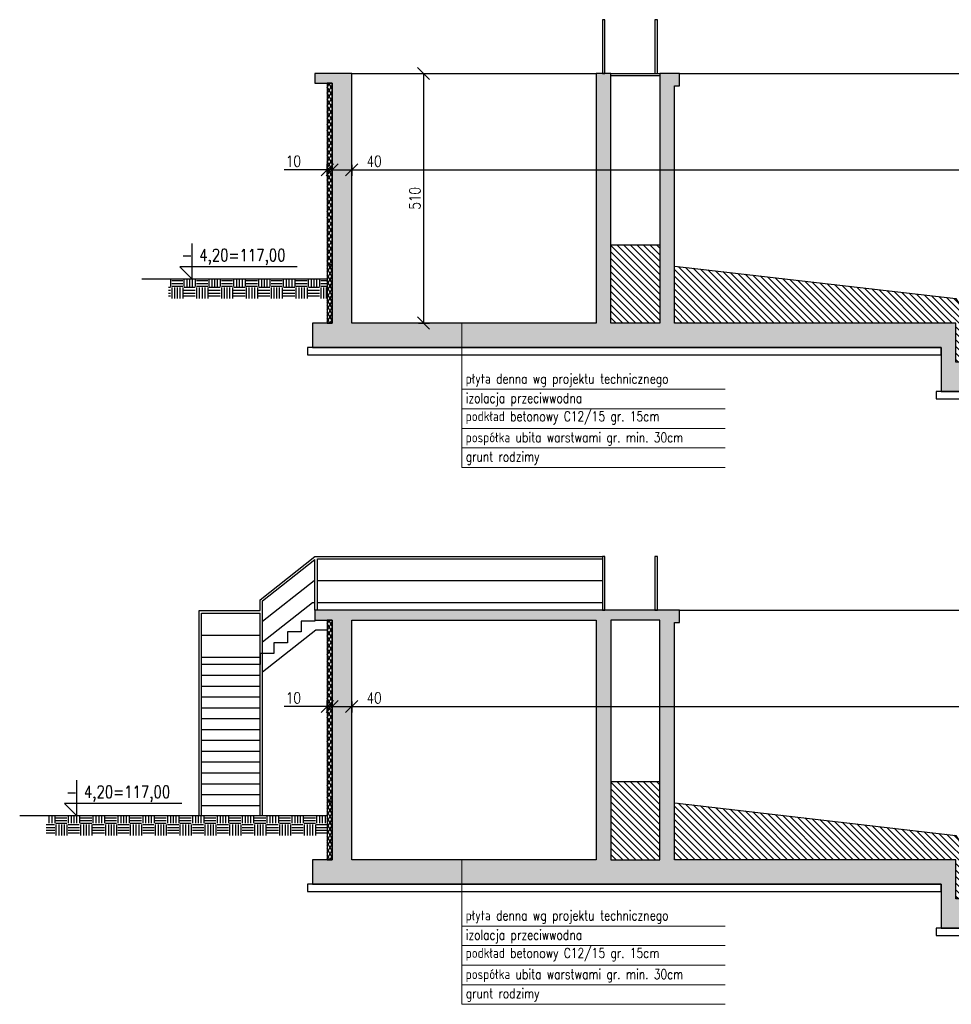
# Model space of a CAD drawing. Header units: millimetres. Extents: x -62780 to 1772512, y -757464 to -52755.
# Tile 57 of 65: x 1716479 to 1718384, y -515302 to -513289. Entities that reach past the tile are written whole.
import ezdxf

# ---------------------------------------------------------------- set-up
doc = ezdxf.new("R2010")
doc.units = ezdxf.units.MM
doc.linetypes.add('DASHED', pattern=[19.05, 12.7, -6.35])
for name, color, linetype in [('AAA Cienka linia', 11, 'Continuous'), ('AAA Folia', 4, 'DASHED'), ('AAA Izolacje', 107, 'Continuous'), ('AAA Kreskowanie', 30, 'Continuous'), ('AAA L-Opis', 3, 'Continuous'), ('AAA Opis', 2, 'Continuous'), ('AAA Wymiar', 1, 'Continuous'), ('AAA Ściana', 7, 'Continuous')]:
    doc.layers.add(name, color=color, linetype=linetype)
doc.layers.add('l-opis', color=3, linetype='Continuous', lineweight=13)
doc.layers.add('opis', color=2, linetype='Continuous', lineweight=13)
doc.styles.add('opis', font='simplex.shx', dxfattribs={"width": 0.8})
doc.styles.get("Standard").update_dxf_attribs({"font": 'simplex.shx', "width": 0.8})
doc.dimstyles.new('1 do 100', dxfattribs={"dimscale": 10, "dimtxt": 2.25, "dimasz": 2.5, "dimexe": 1.25, "dimexo": 0.625, "dimtad": 1, "dimdec": 1, "dimrnd": 0.5, "dimtxsty": 'Standard', "dimblk": 'OBLIQUE', "dimcen": 2.5, "dimclrd": 256, "dimclre": 256, "dimclrt": 2, "dimadec": 0, "dimazin": 0, "dimtfac": 1, "dimtdec": 0, "dimtmove": 0, "dimatfit": 3, "dimldrblk": 'OBLIQUE', "dimfxl": 1, "dimfxlon": 1, "dimlwd": -1, "dimlwe": -1, "dimarcsym": 0})
pattern_1 = [(135, (0, -1869.673), (-6.73519209, -6.73519209), [])]
pattern_2 = [(135, (0, -772.792), (-6.73519209, -6.73519209), [])]

# ---------------------------------------------------------------- blocks, each defined once
blk = doc.blocks.new('_OBLIQUE')
at = {"color": 0, "linetype": 'ByBlock', "lineweight": -2}
blk.add_line((-0.5, -0.5), (0.5, 0.5), dxfattribs=at)
blk = doc.blocks.new('*D215')
at = {"layer": 'AAA Wymiar'}
for p, q in [((1717108.2, -514703), (1717108.2, -514680.5)), ((1717118.2, -514703), (1717118.2, -514680.5)), ((1717108.2, -514693), (1717020, -514693)), ((1717118.2, -514693), (1717108.2, -514693)), ((1717118.2, -514693), (1717143.2, -514693))]:
    blk.add_line(p, q, dxfattribs=at)
at = {"layer": 'Defpoints', "color": 0}
for p in [(1717108.2, -514693), (1717108.2, -514761.3), (1717118.2, -514761.3)]:
    blk.add_point(p, dxfattribs=at)
at = {"layer": 'AAA Wymiar', "xscale": 25, "yscale": 25, "zscale": 25}
blk.add_blockref('_OBLIQUE', (1717108.2, -514693), dxfattribs=at)
at = {"layer": 'AAA Wymiar', "xscale": 25, "yscale": 25, "zscale": 25, "rotation": 180}
blk.add_blockref('_OBLIQUE', (1717118.2, -514693), dxfattribs=at)
at = {"layer": 'AAA Wymiar', "color": 2, "insert": (1717039.1, -514675.5), "char_height": 22.5, "attachment_point": 5}
blk.add_mtext('10', dxfattribs=at)
blk = doc.blocks.new('*D216')
at = {"layer": 'AAA Wymiar'}
for p, q in [((1717118.2, -514683), (1717118.2, -514705.5)), ((1717158.2, -514683), (1717158.2, -514705.5)), ((1717118.2, -514693), (1717158.2, -514693)), ((1717158.2, -514693), (1717224.8, -514693))]:
    blk.add_line(p, q, dxfattribs=at)
at = {"layer": 'Defpoints', "color": 0}
for p in [(1717118.2, -514516.3), (1717158.2, -514516.3), (1717158.2, -514693)]:
    blk.add_point(p, dxfattribs=at)
at = {"layer": 'AAA Wymiar', "xscale": 25, "yscale": 25, "zscale": 25, "rotation": 180}
blk.add_blockref('_OBLIQUE', (1717118.2, -514693), dxfattribs=at)
at = {"layer": 'AAA Wymiar', "xscale": 25, "yscale": 25, "zscale": 25}
blk.add_blockref('_OBLIQUE', (1717158.2, -514693), dxfattribs=at)
at = {"layer": 'AAA Wymiar', "color": 2, "insert": (1717204, -514675.5), "char_height": 22.5, "attachment_point": 5}
blk.add_mtext('40', dxfattribs=at)
blk = doc.blocks.new('*D217')
at = {"layer": 'AAA Wymiar'}
for p, q in [((1717158.2, -514683), (1717158.2, -514705.5)), ((1719878.2, -514683), (1719878.2, -514705.5)), ((1717158.2, -514693), (1719878.2, -514693))]:
    blk.add_line(p, q, dxfattribs=at)
at = {"layer": 'Defpoints', "color": 0}
for p in [(1719878.2, -514496.3), (1717158.2, -514516.3), (1719878.2, -514693)]:
    blk.add_point(p, dxfattribs=at)
at = {"layer": 'AAA Wymiar', "xscale": 25, "yscale": 25, "zscale": 25, "rotation": 180}
blk.add_blockref('_OBLIQUE', (1717158.2, -514693), dxfattribs=at)
at = {"layer": 'AAA Wymiar', "xscale": 25, "yscale": 25, "zscale": 25}
blk.add_blockref('_OBLIQUE', (1719878.2, -514693), dxfattribs=at)
at = {"layer": 'AAA Wymiar', "color": 2, "insert": (1718518.2, -514675.5), "char_height": 22.5, "attachment_point": 5}
blk.add_mtext('2720', dxfattribs=at)
blk = doc.blocks.new('*D220')
at = {"layer": 'AAA Wymiar'}
for p, q in [((1717108.2, -513606.2), (1717108.2, -513583.7)), ((1717118.2, -513606.2), (1717118.2, -513583.7)), ((1717108.2, -513596.2), (1717020, -513596.2)), ((1717118.2, -513596.2), (1717108.2, -513596.2)), ((1717118.2, -513596.2), (1717143.2, -513596.2))]:
    blk.add_line(p, q, dxfattribs=at)
at = {"layer": 'Defpoints', "color": 0}
for p in [(1717108.2, -513596.2), (1717108.2, -513664.5), (1717118.2, -513664.5)]:
    blk.add_point(p, dxfattribs=at)
at = {"layer": 'AAA Wymiar', "xscale": 25, "yscale": 25, "zscale": 25}
blk.add_blockref('_OBLIQUE', (1717108.2, -513596.2), dxfattribs=at)
at = {"layer": 'AAA Wymiar', "xscale": 25, "yscale": 25, "zscale": 25, "rotation": 180}
blk.add_blockref('_OBLIQUE', (1717118.2, -513596.2), dxfattribs=at)
at = {"layer": 'AAA Wymiar', "color": 2, "insert": (1717039.1, -513578.7), "char_height": 22.5, "attachment_point": 5}
blk.add_mtext('10', dxfattribs=at)
blk = doc.blocks.new('*D221')
at = {"layer": 'AAA Wymiar'}
for p, q in [((1717118.2, -513586.2), (1717118.2, -513608.7)), ((1717118.2, -513596.2), (1717158.2, -513596.2)), ((1717158.2, -513586.2), (1717158.2, -513608.7)), ((1717158.2, -513596.2), (1717224.8, -513596.2))]:
    blk.add_line(p, q, dxfattribs=at)
at = {"layer": 'Defpoints', "color": 0}
for p in [(1717118.2, -513419.5), (1717158.2, -513419.5), (1717158.2, -513596.2)]:
    blk.add_point(p, dxfattribs=at)
at = {"layer": 'AAA Wymiar', "xscale": 25, "yscale": 25, "zscale": 25, "rotation": 180}
blk.add_blockref('_OBLIQUE', (1717118.2, -513596.2), dxfattribs=at)
at = {"layer": 'AAA Wymiar', "xscale": 25, "yscale": 25, "zscale": 25}
blk.add_blockref('_OBLIQUE', (1717158.2, -513596.2), dxfattribs=at)
at = {"layer": 'AAA Wymiar', "color": 2, "insert": (1717204, -513578.7), "char_height": 22.5, "attachment_point": 5}
blk.add_mtext('40', dxfattribs=at)
blk = doc.blocks.new('*D222')
at = {"layer": 'AAA Wymiar'}
for p, q in [((1717158.2, -513586.2), (1717158.2, -513608.7)), ((1717158.2, -513596.2), (1719878.2, -513596.2)), ((1719878.2, -513586.2), (1719878.2, -513608.7))]:
    blk.add_line(p, q, dxfattribs=at)
at = {"layer": 'Defpoints', "color": 0}
for p in [(1719878.2, -513399.5), (1717158.2, -513419.5), (1719878.2, -513596.2)]:
    blk.add_point(p, dxfattribs=at)
at = {"layer": 'AAA Wymiar', "xscale": 25, "yscale": 25, "zscale": 25, "rotation": 180}
blk.add_blockref('_OBLIQUE', (1717158.2, -513596.2), dxfattribs=at)
at = {"layer": 'AAA Wymiar', "xscale": 25, "yscale": 25, "zscale": 25}
blk.add_blockref('_OBLIQUE', (1719878.2, -513596.2), dxfattribs=at)
at = {"layer": 'AAA Wymiar', "color": 2, "insert": (1718518.2, -513578.7), "char_height": 22.5, "attachment_point": 5}
blk.add_mtext('2720', dxfattribs=at)
blk = doc.blocks.new('*D235')
at = {"layer": 'AAA Wymiar'}
for p, q in [((1717295, -513399.5), (1717317.5, -513399.5)), ((1717305, -513399.5), (1717305, -513909.5)), ((1717295, -513909.5), (1717317.5, -513909.5))]:
    blk.add_line(p, q, dxfattribs=at)
at = {"layer": 'Defpoints', "color": 0}
for p in [(1717158.2, -513399.5), (1717158.2, -513909.5), (1717305, -513909.5)]:
    blk.add_point(p, dxfattribs=at)
at = {"layer": 'AAA Wymiar', "xscale": 25, "yscale": 25, "zscale": 25}
for p, rotation in [((1717305, -513399.5), 90), ((1717305, -513909.5), 270)]:
    blk.add_blockref('_OBLIQUE', p, dxfattribs=dict(at, rotation=rotation))
at = {"layer": 'AAA Wymiar', "color": 2, "insert": (1717287.5, -513654.5), "char_height": 22.5, "attachment_point": 5, "rotation": 90}
blk.add_mtext('510', dxfattribs=at)

msp = doc.modelspace()

# ---------------------------------------------------------------- hatches: boundary and pattern name
at = {"layer": 'AAA Kreskowanie', "lineweight": -2}
h = msp.add_hatch(dxfattribs=at)
h.set_pattern_fill('ANSI33', color=256, scale=4, style=0)
h.set_pattern_definition([(45, (1094536.92, -280184.02), (-17.9605122, 17.9605122), []), (45, (1094554.88, -280184.02), (-17.9605122, 17.9605122), [12.7, -6.35])])
h.paths.add_polyline_path([(1717083.1785, -513399.4554), (1717083.1785, -513419.4554), (1717118.1785, -513419.4554), (1717118.1785, -513909.4554), (1717078.1785, -513909.4554), (1717078.1785, -513959.4554), (1718363.1785, -513959.4554), (1718363.1785, -514049.4554), (1718673.1785, -514049.4554), (1718673.1785, -513959.4554), (1720138.1785, -513959.4554), (1720138.1785, -513909.4554), (1720108.1785, -513909.4554), (1720108.1785, -513409.4554), (1720128.1785, -513409.4554), (1720128.1785, -513399.4554), (1719953.1858, -513399.4554), (1719953.1858, -513429.4554), (1720078.1785, -513469.4554), (1720078.1785, -513909.4554), (1719918.1785, -513909.4554), (1719918.1785, -513505.4554), (1719898.1785, -513505.4554), (1719898.1785, -513525.4554), (1719878.1785, -513545.4554), (1719878.1785, -513909.4554), (1719508.2221, -513909.4554), (1719508.2221, -513399.4554), (1719478.2221, -513399.4554), (1719478.2221, -513909.4554), (1719378.2221, -513909.4554), (1719378.2221, -513399.4554), (1719348.1785, -513399.4554), (1719348.1785, -513909.4554), (1719248.1785, -513909.4554), (1719248.1785, -513399.4554), (1719208.1785, -513399.4554), (1719208.1785, -513424.4554), (1719218.1785, -513424.4554), (1719218.1785, -513909.4554), (1718643.1785, -513909.4554), (1718643.1785, -513989.4554), (1718393.1785, -513989.4554), (1718393.1785, -513909.4554), (1717818.1785, -513909.4554), (1717818.1785, -513424.4554), (1717828.1785, -513424.4554), (1717828.1785, -513399.4554), (1717788.1785, -513399.4554), (1717788.1785, -513909.4554), (1717688.1785, -513909.4554), (1717688.1785, -513399.4554), (1717658.1785, -513399.4554), (1717658.1785, -513909.4554), (1717158.1785, -513909.4554), (1717158.1785, -513399.4554)])
at = {"layer": 'AAA Kreskowanie'}
h = msp.add_hatch(dxfattribs=at)
h.set_pattern_fill('DIAMONDS', color=256, scale=2, style=0)
h.set_pattern_definition([(60, (675526.541, -248606.822), (-5.499261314, 3.175), []), (120, (675526.541, -248606.822), (-5.499261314, -3.175), [])])
h.paths.add_polyline_path([(1717108.1785, -513789.4554), (1717118.1785, -513789.4554), (1717118.1785, -513419.4554), (1717108.1785, -513419.4554)])
at = {"layer": 'AAA Kreskowanie', "lineweight": -3}
h = msp.add_hatch(dxfattribs=at)
h.set_pattern_fill('ANSI31', color=256, scale=3, angle=90, style=0)
h.set_pattern_definition(pattern_2)
h.paths.add_polyline_path([(1717688.1785, -513909.4554), (1717788.1785, -513909.4554), (1717788.1785, -513749.4554), (1717688.1785, -513749.4554)])
at = {"layer": 'AAA Kreskowanie'}
h = msp.add_hatch(dxfattribs=at)
h.set_pattern_fill('DIAMONDS', color=256, scale=2, style=0)
h.set_pattern_definition([(60, (675546.541, -248606.822), (-5.499261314, 3.175), []), (120, (675546.541, -248606.822), (-5.499261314, -3.175), [])])
h.paths.add_polyline_path([(1717108.1785, -513909.4554), (1717118.1785, -513909.4554), (1717118.1785, -513789.4554), (1717108.1785, -513789.4554)])
at = {"layer": 'AAA Kreskowanie', "lineweight": -3}
h = msp.add_hatch(dxfattribs=at)
h.set_pattern_fill('ANSI31', color=256, scale=3, angle=90, style=0)
h.set_pattern_definition(pattern_2)
h.paths.add_polyline_path([(1717818.1785, -513792.9554), (1718393.1785, -513859.4554), (1718473.1785, -513989.4554), (1718393.1785, -513989.4554), (1718393.1785, -513909.4554), (1717818.1785, -513909.4554)])
at = {"layer": 'AAA Kreskowanie'}
h = msp.add_hatch(dxfattribs=at)
h.set_pattern_fill('EARTH2', color=256, scale=2, style=0)
h.set_pattern_definition([(180, (1376122.867, -506623.506), (-50.8, -50.8), [22.86, -27.94]), (180, (1376122.867, -506646.366), (-50.8, -50.8), [22.86, -27.94]), (180, (1376122.867, -506640.78), (-50.8, -50.8), [23.368, -27.432]), (180, (1376122.867, -506635.19), (-50.8, -50.8), [23.368, -27.432]), (180, (1376122.867, -506629.6), (-50.8, -50.8), [23.368, -27.432]), (180, (1376148.267, -506604.2), (-50.8, -50.8), [22.86, -27.94]), (180, (1376148.267, -506609.79), (-50.8, -50.8), [22.86, -27.94]), (180, (1376148.267, -506615.38), (-50.8, -50.8), [22.86, -27.94]), (180, (1376148.267, -506620.966), (-50.8, -50.8), [22.86, -27.94]), (180, (1376148.267, -506598.106), (-50.8, -50.8), [22.86, -27.94]), (270, (1376099.5, -506598.106), (50.8, -50.8), [22.86, -27.94]), (270, (1376122.867, -506598.106), (50.8, -50.8), [22.86, -27.94]), (270, (1376116.77, -506598.106), (50.8, -50.8), [22.86, -27.94]), (270, (1376111.183, -506598.106), (50.8, -50.8), [22.86, -27.94]), (270, (1376105.595, -506598.106), (50.8, -50.8), [22.86, -27.94]), (270, (1376130.995, -506623.506), (50.8, -50.8), [23.368, -27.432]), (270, (1376136.583, -506623.506), (50.8, -50.8), [23.368, -27.432]), (270, (1376142.17, -506623.506), (50.8, -50.8), [23.368, -27.432]), (270, (1376148.267, -506623.506), (50.8, -50.8), [22.86, -27.94]), (270, (1376125.407, -506623.506), (50.8, -50.8), [22.86, -27.94])])
h.paths.add_polyline_path([(1716783.6035, -513859.4554), (1716783.6035, -513819.4554), (1717108.1785, -513819.4554), (1717108.1785, -513859.4554)])
at = {"layer": 'AAA Kreskowanie', "lineweight": -2}
h = msp.add_hatch(dxfattribs=at)
h.set_pattern_fill('ANSI33', color=256, scale=4, style=0)
h.set_pattern_definition([(45, (1094536.92, -281280.9), (-17.9605122, 17.9605122), []), (45, (1094554.88, -281280.9), (-17.9605122, 17.9605122), [12.7, -6.35])])
h.paths.add_polyline_path([(1717083.1785, -514496.3367), (1717083.1785, -514516.3367), (1717118.1785, -514516.3367), (1717118.1785, -515006.3367), (1717078.1785, -515006.3367), (1717078.1785, -515056.3367), (1718363.1785, -515056.3367), (1718363.1785, -515146.3367), (1718673.1785, -515146.3367), (1718673.1785, -515056.3367), (1719958.1785, -515056.3367), (1719958.1785, -515006.3367), (1719918.1785, -515006.3367), (1719918.1785, -514506.3367), (1719938.1785, -514506.3367), (1719938.1785, -514496.3367), (1719878.1785, -514496.3367), (1719878.1785, -515006.3367), (1719378.2221, -515006.3367), (1719378.2221, -514496.3367), (1719348.1785, -514496.3367), (1719348.1785, -515006.3367), (1719248.1785, -515006.3367), (1719248.1785, -514496.3367), (1719208.1785, -514496.3367), (1719208.1785, -514521.3367), (1719218.1785, -514521.3367), (1719218.1785, -515006.3367), (1718643.1785, -515006.3367), (1718643.1785, -515086.3367), (1718393.1785, -515086.3367), (1718393.1785, -515006.3367), (1717818.1785, -515006.3367), (1717818.1785, -514521.3367), (1717828.1785, -514521.3367), (1717828.1785, -514496.3367)])
h.paths.add_polyline_path([(1717158.1785, -514516.3367), (1717658.1785, -514516.3367), (1717658.1785, -515006.3367), (1717158.1785, -515006.3367)], flags=16)
h.paths.add_polyline_path([(1717788.1785, -514516.3367), (1717688.1785, -514516.3367), (1717688.1785, -515006.3367), (1717788.1785, -515006.3367)], flags=16)
at = {"layer": 'AAA Kreskowanie'}
h = msp.add_hatch(dxfattribs=at)
h.set_pattern_fill('DIAMONDS', color=256, scale=2, style=0)
h.set_pattern_definition([(60, (675526.541, -249703.703), (-5.499261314, 3.175), []), (120, (675526.541, -249703.703), (-5.499261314, -3.175), [])])
h.paths.add_polyline_path([(1717108.1785, -514886.3367), (1717118.1785, -514886.3367), (1717118.1785, -514516.3367), (1717108.1785, -514516.3367)])
at = {"layer": 'AAA Kreskowanie', "lineweight": -3}
h = msp.add_hatch(dxfattribs=at)
h.set_pattern_fill('ANSI31', color=256, scale=3, angle=90, style=0)
h.set_pattern_definition(pattern_1)
h.paths.add_polyline_path([(1717688.1785, -515006.3367), (1717788.1785, -515006.3367), (1717788.1785, -514846.3367), (1717688.1785, -514846.3367)])
at = {"layer": 'AAA Kreskowanie'}
h = msp.add_hatch(dxfattribs=at)
h.set_pattern_fill('DIAMONDS', color=256, scale=2, style=0)
h.set_pattern_definition([(60, (675546.541, -249703.703), (-5.499261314, 3.175), []), (120, (675546.541, -249703.703), (-5.499261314, -3.175), [])])
h.paths.add_polyline_path([(1717108.1785, -515006.3367), (1717118.1785, -515006.3367), (1717118.1785, -514886.3367), (1717108.1785, -514886.3367)])
at = {"layer": 'AAA Kreskowanie', "lineweight": -3}
h = msp.add_hatch(dxfattribs=at)
h.set_pattern_fill('ANSI31', color=256, scale=3, angle=90, style=0)
h.set_pattern_definition(pattern_1)
h.paths.add_polyline_path([(1717818.1785, -514889.8367), (1718393.1785, -514956.3367), (1718473.1785, -515086.3367), (1718393.1785, -515086.3367), (1718393.1785, -515006.3367), (1717818.1785, -515006.3367)])
at = {"layer": 'AAA Kreskowanie'}
h = msp.add_hatch(dxfattribs=at)
h.set_pattern_fill('EARTH2', color=256, scale=2, angle=180, style=0)
h.set_pattern_definition([(7e-15, (2060799.237, -507720.387), (50.8, -50.8), [22.86, -27.94]), (7e-15, (2060799.237, -507743.247), (50.8, -50.8), [22.86, -27.94]), (7e-15, (2060799.237, -507737.66), (50.8, -50.8), [23.368, -27.432]), (7e-15, (2060799.237, -507732.07), (50.8, -50.8), [23.368, -27.432]), (7e-15, (2060799.237, -507726.483), (50.8, -50.8), [23.368, -27.432]), (7e-15, (2060773.837, -507701.083), (50.8, -50.8), [22.86, -27.94]), (7e-15, (2060773.837, -507706.67), (50.8, -50.8), [22.86, -27.94]), (7e-15, (2060773.837, -507712.26), (50.8, -50.8), [22.86, -27.94]), (7e-15, (2060773.837, -507717.847), (50.8, -50.8), [22.86, -27.94]), (7e-15, (2060773.837, -507694.987), (50.8, -50.8), [22.86, -27.94]), (270, (2060822.605, -507694.987), (-50.8, -50.8), [22.86, -27.94]), (270, (2060799.237, -507694.987), (-50.8, -50.8), [22.86, -27.94]), (270, (2060805.333, -507694.987), (-50.8, -50.8), [22.86, -27.94]), (270, (2060810.92, -507694.987), (-50.8, -50.8), [22.86, -27.94]), (270, (2060816.51, -507694.987), (-50.8, -50.8), [22.86, -27.94]), (270, (2060791.11, -507720.387), (-50.8, -50.8), [23.368, -27.432]), (270, (2060785.52, -507720.387), (-50.8, -50.8), [23.368, -27.432]), (270, (2060779.933, -507720.387), (-50.8, -50.8), [23.368, -27.432]), (270, (2060773.837, -507720.387), (-50.8, -50.8), [22.86, -27.94]), (270, (2060796.697, -507720.387), (-50.8, -50.8), [22.86, -27.94])])
h.paths.add_polyline_path([(1716533.8463, -514956.3367), (1716533.8463, -514916.3367), (1717108.1785, -514916.3367), (1717108.1785, -514956.3367)])

# ---------------------------------------------------------------- linework, layer by layer
at = {"layer": 'AAA Cienka linia', "lineweight": -2}
for points in [[(1717670.6785, -513399.4554), (1717675.6785, -513399.4554), (1717675.6785, -513289.4554), (1717670.6785, -513289.4554)], [(1717778.1785, -513399.4554), (1717783.1785, -513399.4554), (1717783.1785, -513289.4554), (1717778.1785, -513289.4554)], [(1717688.1785, -513404.4554), (1717688.1785, -513399.4554), (1717788.1785, -513399.4554), (1717788.1785, -513404.4554)], [(1717818.1785, -513792.9554), (1718393.1785, -513859.4554), (1718473.1785, -513989.4554), (1718393.1785, -513989.4554), (1718393.1785, -513909.4554), (1717818.1785, -513909.4554)], [(1717068.1785, -513974.4554), (1718363.1785, -513974.4554), (1718363.1785, -513959.4554), (1717068.1785, -513959.4554)], [(1718353.1785, -514064.4554), (1718683.1785, -514064.4554), (1718683.1785, -514049.4554), (1718353.1785, -514049.4554)], [(1717670.6785, -514496.3367), (1717675.6785, -514496.3367), (1717675.6785, -514386.3367), (1717670.6785, -514386.3367)], [(1717778.1785, -514496.3367), (1717783.1785, -514496.3367), (1717783.1785, -514386.3367), (1717778.1785, -514386.3367)], [(1717818.1785, -514889.8367), (1718393.1785, -514956.3367), (1718473.1785, -515086.3367), (1718393.1785, -515086.3367), (1718393.1785, -515006.3367), (1717818.1785, -515006.3367)], [(1717068.1785, -515071.3367), (1718363.1785, -515071.3367), (1718363.1785, -515056.3367), (1717068.1785, -515056.3367)], [(1718353.1785, -515161.3367), (1718683.1785, -515161.3367), (1718683.1785, -515146.3367), (1718353.1785, -515146.3367)]]:
    msp.add_lwpolyline(points, close=True, dxfattribs=at)
for points in [[(1717158.1785, -513399.4554), (1717658.1785, -513399.4554)], [(1717828.1785, -513399.4554), (1719208.1785, -513399.4554)], [(1717688.1785, -513749.4554), (1717788.1785, -513749.4554)], [(1717828.1785, -514496.3367), (1719208.1785, -514496.3367)], [(1717688.1785, -514846.3367), (1717788.1785, -514846.3367)]]:
    msp.add_lwpolyline(points, dxfattribs=at)
at = {"layer": 'AAA Cienka linia'}
for points in [[(1717108.1785, -513819.4554), (1716729.2058, -513819.4554)], [(1716846.1785, -514916.3367), (1716846.1785, -514497.0867), (1716971.1785, -514497.0867), (1716971.1785, -514474.9367), (1717083.1785, -514386.3367)], [(1717083.1785, -514386.3367), (1717670.6785, -514386.3367)], [(1716976.1785, -514502.0867), (1716976.1785, -514477.3566), (1717083.1785, -514392.712)], [(1717083.1785, -514496.3367), (1717083.1785, -514392.712)], [(1717088.1785, -514496.3367), (1717088.1785, -514391.3367), (1717670.6785, -514391.3367)], [(1717083.1785, -514436.3367), (1717081.44, -514436.3367), (1716976.1785, -514519.606)], [(1717670.6785, -514436.3367), (1717088.1785, -514436.3367)], [(1717083.1785, -514481.3367), (1717077.9628, -514481.3367), (1716976.1785, -514561.8553)], [(1717670.6785, -514481.3367), (1717088.1785, -514481.3367)], [(1716851.1785, -514916.3367), (1716851.1785, -514502.0867), (1716971.1785, -514502.0867)], [(1716971.1785, -514916.3367), (1716971.1785, -514502.0867)], [(1716976.1785, -514916.3367), (1716976.1785, -514502.0867)], [(1717083.1785, -514496.3367), (1717083.1785, -514518.4867), (1717055.1785, -514518.4867)], [(1717055.1785, -514518.4867), (1717055.1785, -514540.6367), (1717027.1785, -514540.6367)], [(1716851.1785, -514547.0867), (1716971.1785, -514547.0867)], [(1716976.1785, -514622.2573), (1717084.7915, -514536.3367), (1717108.1785, -514536.3367)], [(1717027.1785, -514540.6367), (1717027.1785, -514562.7867), (1716999.1785, -514562.7867)], [(1716999.1785, -514562.7867), (1716999.1785, -514584.9367), (1716971.1785, -514584.9367)], [(1716971.1785, -514584.9367), (1716971.1785, -514607.0867), (1716851.1785, -514607.0867)], [(1716851.1785, -514592.0867), (1716971.1785, -514592.0867)], [(1716851.1785, -514629.2367), (1716971.1785, -514629.2367)], [(1716851.1785, -514651.3867), (1716971.1785, -514651.3867)], [(1716851.1785, -514673.5367), (1716971.1785, -514673.5367)], [(1716851.1785, -514695.6867), (1716971.1785, -514695.6867)], [(1716851.1785, -514717.8367), (1716971.1785, -514717.8367)], [(1716851.1785, -514739.9867), (1716971.1785, -514739.9867)], [(1716851.1785, -514762.1367), (1716971.1785, -514762.1367)], [(1716851.1785, -514784.2867), (1716971.1785, -514784.2867)], [(1716851.1785, -514806.4367), (1716971.1785, -514806.4367)], [(1716851.1785, -514828.5867), (1716971.1785, -514828.5867)], [(1716851.1785, -514850.7367), (1716971.1785, -514850.7367)], [(1716851.1785, -514872.8867), (1716971.1785, -514872.8867)], [(1716851.1785, -514895.0367), (1716971.1785, -514895.0367)], [(1717108.1785, -514916.3367), (1716479.4487, -514916.3367)]]:
    msp.add_lwpolyline(points, dxfattribs=at)
at = {"layer": 'AAA Folia', "const_width": 1}
for points in [[(1717118.1785, -513789.4554), (1717118.1785, -513909.4554), (1717078.1785, -513909.4554), (1717078.1785, -513959.4554)], [(1717068.1785, -513959.4554), (1718363.1785, -513959.4554)], [(1718363.1785, -513959.4554), (1718363.1785, -514049.4554)], [(1718353.1785, -514049.4554), (1718683.1785, -514049.4554)], [(1717118.1785, -514886.3367), (1717118.1785, -515006.3367), (1717078.1785, -515006.3367), (1717078.1785, -515056.3367)], [(1717068.1785, -515056.3367), (1718363.1785, -515056.3367)], [(1718363.1785, -515056.3367), (1718363.1785, -515146.3367)], [(1718353.1785, -515146.3367), (1718683.1785, -515146.3367)]]:
    msp.add_lwpolyline(points, dxfattribs=at)
at = {"layer": 'AAA Izolacje', "lineweight": -3}
for points in [[(1717108.1785, -513789.4554), (1717118.1785, -513789.4554), (1717118.1785, -513419.4554), (1717108.1785, -513419.4554)], [(1717108.1785, -513909.4554), (1717118.1785, -513909.4554), (1717118.1785, -513789.4554), (1717108.1785, -513789.4554)], [(1717108.1785, -514886.3367), (1717118.1785, -514886.3367), (1717118.1785, -514516.3367), (1717108.1785, -514516.3367)], [(1717108.1785, -515006.3367), (1717118.1785, -515006.3367), (1717118.1785, -514886.3367), (1717108.1785, -514886.3367)]]:
    msp.add_lwpolyline(points, close=True, dxfattribs=at)
at = {"layer": 'AAA L-Opis'}
for p, q in [((1716905.1733, -513819.4554), (1716795.6003, -513819.4554)), ((1716669.3987, -514916.3367), (1716559.8257, -514916.3367))]:
    msp.add_line(p, q, dxfattribs=at)
for points in [[(1717046.744, -513794.4554), (1716806.9158, -513794.4554), (1716831.9158, -513819.4554), (1716831.9158, -513746.7505)], [(1716810.9694, -514891.3367), (1716571.1412, -514891.3367), (1716596.1412, -514916.3367), (1716596.1412, -514843.6318)]]:
    msp.add_lwpolyline(points, dxfattribs=at)
at = {"layer": 'AAA Ściana', "lineweight": -2}
for points in [[(1718393.1785, -513909.4554), (1717818.1785, -513909.4554), (1717818.1785, -513424.4554), (1717828.1785, -513424.4554), (1717828.1785, -513399.4554), (1717788.1785, -513399.4554), (1717788.1785, -513909.4554), (1717688.1785, -513909.4554), (1717688.1785, -513399.4554), (1717658.1785, -513399.4554), (1717658.1785, -513909.4554), (1717158.1785, -513909.4554), (1717158.1785, -513399.4554), (1717083.1785, -513399.4554), (1717083.1785, -513419.4554), (1717118.1785, -513419.4554), (1717118.1785, -513909.4554), (1717078.1785, -513909.4554), (1717078.1785, -513959.4554), (1718363.1785, -513959.4554), (1718363.1785, -514049.4554), (1718673.1785, -514049.4554)], [(1718393.1785, -515006.3367), (1717818.1785, -515006.3367), (1717818.1785, -514521.3367), (1717828.1785, -514521.3367), (1717828.1785, -514496.3367), (1717083.1785, -514496.3367), (1717083.1785, -514516.3367), (1717118.1785, -514516.3367), (1717118.1785, -515006.3367), (1717078.1785, -515006.3367), (1717078.1785, -515056.3367), (1718363.1785, -515056.3367), (1718363.1785, -515146.3367), (1718673.1785, -515146.3367)]]:
    msp.add_lwpolyline(points, dxfattribs=at)
for points in [[(1717158.1785, -514516.3367), (1717658.1785, -514516.3367), (1717658.1785, -515006.3367), (1717158.1785, -515006.3367)], [(1717788.1785, -514516.3367), (1717688.1785, -514516.3367), (1717688.1785, -515006.3367), (1717788.1785, -515006.3367)]]:
    msp.add_lwpolyline(points, close=True, dxfattribs=at)
at = {"layer": 'l-opis'}
for p, q in [((1717383.2706, -513909.4554), (1717383.2706, -514204.7421)), ((1717383.2706, -514044.7421), (1717921.5128, -514044.7421)), ((1717383.2706, -514084.7421), (1717921.5128, -514084.7421)), ((1717383.2706, -514124.7421), (1717921.5128, -514124.7421)), ((1717383.2706, -514164.7421), (1717921.5128, -514164.7421)), ((1717383.2706, -514204.7421), (1717921.5128, -514204.7421)), ((1717383.2706, -515006.3367), (1717383.2706, -515301.6234)), ((1717383.2706, -515141.6234), (1717921.5128, -515141.6234)), ((1717383.2706, -515181.6234), (1717921.5128, -515181.6234)), ((1717383.2706, -515221.6234), (1717921.5128, -515221.6234)), ((1717383.2706, -515261.6234), (1717921.5128, -515261.6234)), ((1717383.2706, -515301.6234), (1717921.5128, -515301.6234))]:
    msp.add_line(p, q, dxfattribs=at)

# ---------------------------------------------------------------- texts
at = {"layer": 'AAA Opis', "char_height": 25, "width": 238.276727, "attachment_point": 1}
for insert in [(1716810.393, -513758.0847), (1716574.6183, -514854.9659)]:
    msp.add_mtext('- 4,20=117,00', dxfattribs=dict(at, insert=insert))
at = {"layer": 'opis', "char_height": 20, "attachment_point": 1, "style": 'opis'}
for s, insert, width in [('płyta denna wg projektu technicznego', (1717391.2706, -514013.1631), 593.016352), ('izolacja przeciwwodna', (1717391.2706, -514052.8351), 490.237694), ('podkład betonowy C12/15 gr. 15cm', (1717391.2706, -514089.8977), 490.237694), ('pospółka ubita warstwami gr. min. 30cm ', (1717391.2706, -514133.1631), 622.744874), ('grunt rodzimy', (1717391.2706, -514172.2965), 483.186246), ('płyta denna wg projektu technicznego', (1717391.2706, -515110.0444), 593.016352), ('izolacja przeciwwodna', (1717391.2706, -515149.7164), 490.237694), ('podkład betonowy C12/15 gr. 15cm', (1717391.2706, -515186.7789), 490.237694), ('pospółka ubita warstwami gr. min. 30cm ', (1717391.2706, -515230.0444), 622.744874), ('grunt rodzimy', (1717391.2706, -515269.1777), 483.186246)]:
    msp.add_mtext(s, dxfattribs=dict(at, insert=insert, width=width))

# ---------------------------------------------------------------- dimensions: what is measured, and where the dimension line sits
at = {"layer": 'AAA Wymiar'}
for base, p1, p2, picture, middle in [((1719878.1785, -513596.1627), (1717158.1785, -513419.4554), (1719878.1785, -513399.4554), '*D222', (1718518.1785, -513578.6627)), ((1717158.1785, -513596.1627), (1717118.1785, -513419.4554), (1717158.1785, -513419.4554), '*D221', (1717203.9999, -513578.6627)), ((1717108.1785, -513596.1627), (1717118.1785, -513664.4554), (1717108.1785, -513664.4554), '*D220', (1717039.0714, -513578.6627)), ((1719878.1785, -514693.044), (1717158.1785, -514516.3367), (1719878.1785, -514496.3367), '*D217', (1718518.1785, -514675.544)), ((1717158.1785, -514693.044), (1717118.1785, -514516.3367), (1717158.1785, -514516.3367), '*D216', (1717203.9999, -514675.544)), ((1717108.1785, -514693.044), (1717118.1785, -514761.3367), (1717108.1785, -514761.3367), '*D215', (1717039.0714, -514675.544))]:
    dim = msp.add_linear_dim(base=base, p1=p1, p2=p2, dimstyle='1 do 100', override={"dimblk": 'OBLIQUE'}, dxfattribs=at)
    dim.commit()
    dim.dimension.update_dxf_attribs({"geometry": picture, "text_midpoint": middle})
dim = msp.add_linear_dim(base=(1717304.9888, -513909.4554), p1=(1717158.1785, -513399.4554), p2=(1717158.1785, -513909.4554), angle=90, dimstyle='1 do 100', override={"dimblk": 'OBLIQUE'}, dxfattribs=at)
dim.commit()
dim.dimension.update_dxf_attribs({"geometry": '*D235', "text_midpoint": (1717287.4888, -513654.4554)})

doc.saveas('drawing.dxf')
